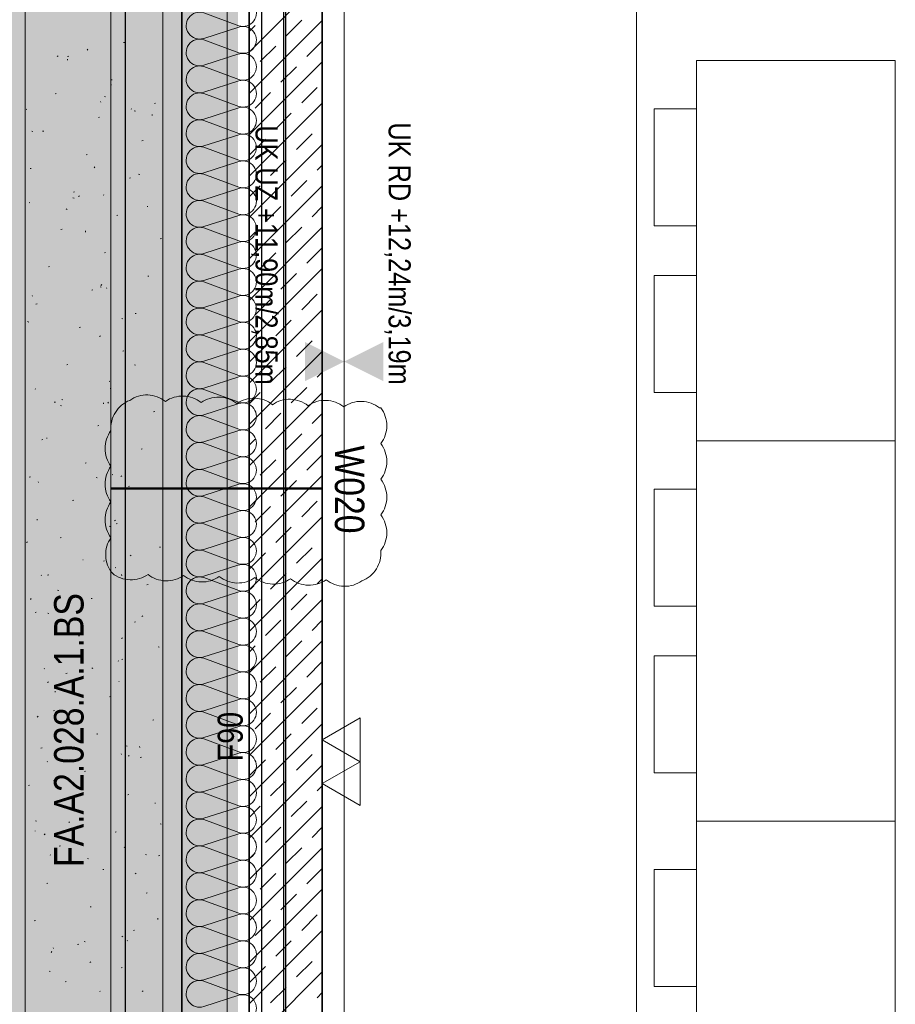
# Model space of a CAD drawing. Extents: x -620 to 300, y 62 to 1112.
# Tile 109 of 235: x -474 to -414, y 449 to 516. Entities that reach past the tile are written whole.
import ezdxf
from ezdxf.lldxf.tags import DXFTag

# ---------------------------------------------------------------- set-up
doc = ezdxf.new("R2010")
doc.units = 0
doc.layers.get('0').update_dxf_attribs({"lineweight": 13})
for name, color, linetype, lineweight, true_color in [('30 -33 Aussenwände- 7 Fassade_ Elemente', 7, 'Continuous', 9, 0x00aacc), ('30 -34 Innenwände- 1 tragend', 7, 'Continuous', 13, 0xdd0806), ('30 -34 Innenwände- 6 Elemente', 7, 'Continuous', 9, 0xff6633), ('30 -35 Decken- 1 Konstruktion-Träger- Stahlbeton', 7, 'Continuous', 13, 0x33aa00), ('30 -36 Dächer- 1 Konstruktion', 7, 'Continuous', 35, 0x6666cc), ('30 -36 Dächer- 3 Dachbeläge', 7, 'Continuous', 15, 0x9999ff), ('30 -36 Dächer- 3 Dachbeläge Gründach', 9, 'Continuous', 9, 0x808080), ('60- 61 allgemeine Ausstattung- 1 Möbel', 9, 'Continuous', 9, 0x808080), ('70 -72 Beschriftung- 1 Beschriftung allgemein', 7, 'Continuous', 9, 0xff6633), ('70 -72 Beschriftung- 2 Beschriftung Bauteile', 7, 'Continuous', 9, 0x9999ff), ('70 -76 Bemaßung- 2 Allgemein', 9, 'Continuous', 5, 0x808080), ('70 -77 Revision- 2 Wolken', 7, 'Continuous', 18, 0x944cff), ('iwb_Layout BA_Markierung', 7, 'Continuous', 9, 0xbadcdc)]:
    doc.layers.add(name, color=color, linetype=linetype, lineweight=lineweight, true_color=true_color)
doc.layers.add('70 -71 Achsen- 1 Gebäudeachsen', color=7, linetype='STRICHPUNKT2-A06CPVE5L0', lineweight=18)
doc.layers.add('70 -75 Raumstempel- 3 Wandstempel', color=7, linetype='Continuous', lineweight=50)
doc.styles.get("Standard").update_dxf_attribs({"font": 'ARIALN.TTF'})
tags = doc.linetypes.add('grob-A06CPVE1L0', pattern=[14, 3, -8, 3]).pattern_tags.tags
tags[8:9] = [DXFTag(74, 4), DXFTag(75, 0), DXFTag(340, '0'), DXFTag(46, 0.0), DXFTag(50, 0.0), DXFTag(44, 0.0), DXFTag(45, 0.0)]
tags[6:7] = [DXFTag(74, 4), DXFTag(75, 0), DXFTag(340, '0'), DXFTag(46, 0.0), DXFTag(50, 0.0), DXFTag(44, 0.0), DXFTag(45, 0.0)]
tags[4:5] = [DXFTag(74, 4), DXFTag(75, 0), DXFTag(340, '0'), DXFTag(46, 0.0), DXFTag(50, 0.0), DXFTag(44, 0.0), DXFTag(45, 0.0)]
tags = doc.linetypes.add('STRICHPUNKT2-A06CPVE5L0', pattern=[12.7, 6.35, -3.175, 0, -3.175]).pattern_tags.tags
tags[10:11] = [DXFTag(74, 4), DXFTag(75, 0), DXFTag(340, '0'), DXFTag(46, 0.0), DXFTag(50, 0.0), DXFTag(44, 0.0), DXFTag(45, 0.0)]
tags[8:9] = [DXFTag(74, 4), DXFTag(75, 0), DXFTag(340, '0'), DXFTag(46, 0.0), DXFTag(50, 0.0), DXFTag(44, 0.0), DXFTag(45, 0.0)]
tags[6:7] = [DXFTag(74, 4), DXFTag(75, 0), DXFTag(340, '0'), DXFTag(46, 0.0), DXFTag(50, 0.0), DXFTag(44, 0.0), DXFTag(45, 0.0)]
tags[4:5] = [DXFTag(74, 4), DXFTag(75, 0), DXFTag(340, '0'), DXFTag(46, 0.0), DXFTag(50, 0.0), DXFTag(44, 0.0), DXFTag(45, 0.0)]

# ---------------------------------------------------------------- blocks, each defined once
blk = doc.blocks.new('Polygon-A06CPVDTL0')
at = {"color": 0, "linetype": 'ByBlock', "lineweight": -2, "ltscale": 0.13}
blk.add_solid([(-458.903, 86.609), (-538.631, 86.396), (-458.736, 1083.814), (-538.631, 1083.814)], dxfattribs=at)
blk = doc.blocks.new('Referenz-A06CPVE6L0')
at = {"layer": '30 -33 Aussenwände- 7 Fassade_ Elemente', "color": 0, "linetype": 'Continuous', "lineweight": 25, "ltscale": 0.25}
for p, q in [((-462.679, 384.453), (-462.679, 549.453)), ((-457.219, 544.953), (-457.219, 388.953)), ((-466.519, 389.453), (-466.519, 544.453)), ((-462.679, 544.453), (-462.679, 389.453))]:
    blk.add_line(p, q, dxfattribs=at)
at = {"layer": '30 -33 Aussenwände- 7 Fassade_ Elemente', "color": 0, "linetype": 'Continuous', "ltscale": 0.13}
for p, q in [((-467.519, 548.053), (-467.519, 385.853)), ((-455.719, 388.953), (-455.719, 544.953)), ((-458.779, 515.511), (-461.179, 516.398)), ((-461.179, 514.65), (-458.779, 515.421)), ((-458.779, 513.673), (-461.179, 514.56)), ((-461.179, 512.811), (-458.779, 513.583)), ((-458.779, 511.834), (-461.179, 512.721)), ((-461.179, 510.973), (-458.779, 511.744)), ((-458.779, 509.996), (-461.179, 510.883)), ((-461.179, 509.134), (-458.779, 509.906)), ((-458.779, 508.157), (-461.179, 509.044)), ((-461.179, 507.296), (-458.779, 508.067)), ((-458.779, 506.319), (-461.179, 507.206)), ((-461.179, 505.457), (-458.779, 506.229)), ((-458.779, 504.48), (-461.179, 505.367)), ((-461.179, 503.619), (-458.779, 504.39)), ((-458.779, 502.642), (-461.179, 503.529)), ((-461.179, 501.78), (-458.779, 502.552)), ((-458.779, 500.803), (-461.179, 501.69)), ((-461.179, 499.942), (-458.779, 500.713)), ((-458.779, 498.964), (-461.179, 499.852)), ((-461.179, 498.103), (-458.779, 498.874)), ((-458.779, 497.126), (-461.179, 498.013)), ((-461.179, 496.265), (-458.779, 497.036)), ((-458.779, 495.287), (-461.179, 496.175)), ((-461.179, 494.426), (-458.779, 495.197)), ((-458.779, 493.449), (-461.179, 494.336)), ((-461.179, 492.588), (-458.779, 493.359)), ((-458.779, 491.61), (-461.179, 492.498)), ((-461.179, 490.749), (-458.779, 491.52)), ((-458.779, 489.772), (-461.179, 490.659)), ((-461.179, 488.911), (-458.779, 489.682)), ((-458.779, 487.933), (-461.179, 488.821)), ((-461.179, 487.072), (-458.779, 487.843)), ((-458.779, 486.095), (-461.179, 486.982)), ((-461.179, 485.233), (-458.779, 486.005)), ((-458.779, 484.256), (-461.179, 485.143)), ((-461.179, 483.395), (-458.779, 484.166)), ((-458.779, 482.418), (-461.179, 483.305)), ((-461.179, 481.556), (-458.779, 482.328)), ((-458.779, 480.579), (-461.179, 481.466)), ((-461.179, 479.718), (-458.779, 480.489)), ((-458.779, 478.741), (-461.179, 479.628)), ((-461.179, 477.879), (-458.779, 478.651)), ((-458.779, 476.902), (-461.179, 477.789)), ((-461.179, 476.041), (-458.779, 476.812)), ((-458.779, 475.064), (-461.179, 475.951)), ((-461.179, 474.202), (-458.779, 474.974)), ((-458.779, 473.225), (-461.179, 474.112)), ((-461.179, 472.364), (-458.779, 473.135)), ((-458.779, 471.387), (-461.179, 472.274)), ((-461.179, 470.525), (-458.779, 471.297)), ((-458.779, 469.548), (-461.179, 470.435)), ((-461.179, 468.687), (-458.779, 469.458)), ((-458.779, 467.709), (-461.179, 468.597)), ((-461.179, 466.848), (-458.779, 467.619)), ((-458.779, 465.871), (-461.179, 466.758)), ((-461.179, 465.01), (-458.779, 465.781)), ((-458.779, 464.032), (-461.179, 464.92)), ((-461.179, 463.171), (-458.779, 463.942)), ((-458.779, 462.194), (-461.179, 463.081)), ((-461.179, 461.333), (-458.779, 462.104)), ((-458.779, 460.355), (-461.179, 461.243)), ((-461.179, 459.494), (-458.779, 460.265)), ((-458.779, 458.517), (-461.179, 459.404)), ((-461.179, 457.656), (-458.779, 458.427)), ((-458.779, 456.678), (-461.179, 457.566)), ((-461.179, 455.817), (-458.779, 456.588)), ((-458.779, 454.84), (-461.179, 455.727)), ((-461.179, 453.978), (-458.779, 454.75)), ((-458.779, 453.001), (-461.179, 453.888)), ((-461.179, 452.14), (-458.779, 452.911)), ((-458.779, 451.163), (-461.179, 452.05)), ((-461.179, 450.301), (-458.779, 451.073)), ((-458.779, 449.324), (-461.179, 450.211)), ((-461.179, 448.463), (-458.779, 449.234))]:
    blk.add_line(p, q, dxfattribs=at)
for centre, major_axis, end_param in [((-458.497, 516.385), (-0.282, -0.874), 3.765224), ((-461.46, 515.524), (0.282, 0.874), 3.764652), ((-458.497, 514.547), (-0.282, -0.874), 3.765224), ((-461.46, 513.686), (0.282, 0.874), 3.764652), ((-458.497, 512.708), (-0.282, -0.874), 3.765224), ((-461.46, 511.847), (0.282, 0.874), 3.764652), ((-458.497, 510.87), (-0.282, -0.874), 3.765224), ((-461.46, 510.009), (0.282, 0.874), 3.764652), ((-458.497, 509.031), (-0.282, -0.874), 3.765224), ((-461.46, 508.17), (0.282, 0.874), 3.764652), ((-458.497, 507.193), (-0.282, -0.874), 3.765224), ((-461.46, 506.332), (0.282, 0.874), 3.764652), ((-458.497, 505.354), (-0.282, -0.874), 3.765224), ((-461.46, 504.493), (0.282, 0.874), 3.764652), ((-458.497, 503.516), (-0.282, -0.874), 3.765224), ((-461.46, 502.654), (0.282, 0.874), 3.764652), ((-458.497, 501.677), (-0.282, -0.874), 3.765224), ((-461.46, 500.816), (0.282, 0.874), 3.764652), ((-458.497, 499.839), (-0.282, -0.874), 3.765224), ((-461.46, 498.977), (0.282, 0.874), 3.764652), ((-458.497, 498), (-0.282, -0.874), 3.765224), ((-461.46, 497.139), (0.282, 0.874), 3.764652), ((-458.497, 496.162), (-0.282, -0.874), 3.765224), ((-461.46, 495.3), (0.282, 0.874), 3.764652), ((-458.497, 494.323), (-0.282, -0.874), 3.765224), ((-461.46, 493.462), (0.282, 0.874), 3.764652), ((-458.497, 492.485), (-0.282, -0.874), 3.765224), ((-461.46, 491.623), (0.282, 0.874), 3.764652), ((-458.497, 490.646), (-0.282, -0.874), 3.765224), ((-461.46, 489.785), (0.282, 0.874), 3.764652), ((-458.497, 488.808), (-0.282, -0.874), 3.765224), ((-461.46, 487.946), (0.282, 0.874), 3.764652), ((-458.497, 486.969), (-0.282, -0.874), 3.765224), ((-461.46, 486.108), (0.282, 0.874), 3.764652), ((-458.497, 485.131), (-0.282, -0.874), 3.765224), ((-461.46, 484.269), (0.282, 0.874), 3.764652), ((-458.497, 483.292), (-0.282, -0.874), 3.765224), ((-461.46, 482.431), (0.282, 0.874), 3.764652), ((-458.497, 481.453), (-0.282, -0.874), 3.765224), ((-461.46, 480.592), (0.282, 0.874), 3.764652), ((-458.497, 479.615), (-0.282, -0.874), 3.765224), ((-461.46, 478.754), (0.282, 0.874), 3.764652), ((-458.497, 477.776), (-0.282, -0.874), 3.765224), ((-461.46, 476.915), (0.282, 0.874), 3.764652), ((-458.497, 475.938), (-0.282, -0.874), 3.765224), ((-461.46, 475.077), (0.282, 0.874), 3.764652), ((-458.497, 474.099), (-0.282, -0.874), 3.765224), ((-461.46, 473.238), (0.282, 0.874), 3.764652), ((-458.497, 472.261), (-0.282, -0.874), 3.765224), ((-461.46, 471.399), (0.282, 0.874), 3.764652), ((-458.497, 470.422), (-0.282, -0.874), 3.765224), ((-461.46, 469.561), (0.282, 0.874), 3.764652), ((-458.497, 468.584), (-0.282, -0.874), 3.765224), ((-461.46, 467.722), (0.282, 0.874), 3.764652), ((-458.497, 466.745), (-0.282, -0.874), 3.765224), ((-461.46, 465.884), (0.282, 0.874), 3.764652), ((-458.497, 464.907), (-0.282, -0.874), 3.765224), ((-461.46, 464.045), (0.282, 0.874), 3.764652), ((-458.497, 463.068), (-0.282, -0.874), 3.765224), ((-461.46, 462.207), (0.282, 0.874), 3.764652), ((-458.497, 461.23), (-0.282, -0.874), 3.765224), ((-461.46, 460.368), (0.282, 0.874), 3.764652), ((-458.497, 459.391), (-0.282, -0.874), 3.765224), ((-461.46, 458.53), (0.282, 0.874), 3.764652), ((-458.497, 457.553), (-0.282, -0.874), 3.765224), ((-461.46, 456.691), (0.282, 0.874), 3.764652), ((-458.497, 455.714), (-0.282, -0.874), 3.765224), ((-461.46, 454.853), (0.282, 0.874), 3.764652), ((-458.497, 453.876), (-0.282, -0.874), 3.765224), ((-461.46, 453.014), (0.282, 0.874), 3.764652), ((-458.497, 452.037), (-0.282, -0.874), 3.765224), ((-461.46, 451.176), (0.282, 0.874), 3.764652), ((-458.497, 450.198), (-0.282, -0.874), 3.765224), ((-461.46, 449.337), (0.282, 0.874), 3.764652), ((-458.497, 448.36), (-0.282, -0.874), 3.765224)]:
    blk.add_ellipse(centre, major_axis=major_axis, ratio=1, start_param=0, end_param=end_param, dxfattribs=at)
at = {"layer": '30 -34 Innenwände- 1 tragend', "color": 0, "lineweight": 35}
for p, q in [((-458.079, 545.453), (-458.079, 388.453)), ((-453.079, 545.453), (-453.079, 388.453))]:
    blk.add_line(p, q, dxfattribs=at)
at = {"layer": '30 -34 Innenwände- 1 tragend', "color": 0, "linetype": 'Continuous', "lineweight": -2, "ltscale": 0.13}
for p, q in [((-458.079, 545.453), (-458.079, 388.453)), ((-453.079, 545.453), (-453.079, 388.453))]:
    blk.add_line(p, q, dxfattribs=at)
at = {"layer": '30 -34 Innenwände- 1 tragend', "color": 0, "lineweight": 9}
for p, q in [((-458.079, 513.712), (-453.079, 518.712)), ((-458.079, 513.712), (-453.079, 518.712)), ((-458.079, 510.884), (-453.079, 515.884)), ((-458.079, 510.884), (-453.079, 515.884)), ((-455.543, 514.834), (-454.482, 515.894)), ((-455.543, 514.834), (-454.482, 515.894)), ((-458.079, 515.126), (-457.664, 515.541)), ((-458.079, 515.126), (-457.664, 515.541)), ((-454.129, 513.419), (-453.079, 514.469)), ((-454.129, 513.419), (-453.079, 514.469)), ((-457.311, 513.066), (-456.25, 514.127)), ((-457.311, 513.066), (-456.25, 514.127)), ((-458.079, 508.055), (-453.079, 513.055)), ((-458.079, 508.055), (-453.079, 513.055)), ((-458.079, 512.298), (-458.018, 512.359)), ((-458.079, 512.298), (-458.018, 512.359)), ((-455.896, 511.652), (-454.836, 512.712)), ((-455.896, 511.652), (-454.836, 512.712)), ((-457.664, 509.884), (-456.603, 510.945)), ((-457.664, 509.884), (-456.603, 510.945)), ((-454.482, 510.237), (-453.421, 511.298)), ((-454.482, 510.237), (-453.421, 511.298)), ((-458.079, 505.227), (-453.079, 510.227)), ((-458.079, 505.227), (-453.079, 510.227)), ((-456.25, 508.47), (-455.189, 509.53)), ((-456.25, 508.47), (-455.189, 509.53)), ((-458.018, 506.702), (-456.957, 507.763)), ((-458.018, 506.702), (-456.957, 507.763)), ((-454.836, 507.056), (-453.775, 508.116)), ((-454.836, 507.056), (-453.775, 508.116)), ((-458.079, 502.398), (-453.079, 507.398)), ((-458.079, 502.398), (-453.079, 507.398)), ((-456.603, 505.288), (-455.543, 506.348)), ((-456.603, 505.288), (-455.543, 506.348)), ((-453.421, 505.641), (-453.079, 505.984)), ((-453.421, 505.641), (-453.079, 505.984)), ((-455.189, 503.874), (-454.129, 504.934)), ((-455.189, 503.874), (-454.129, 504.934)), ((-458.079, 503.813), (-457.311, 504.581)), ((-458.079, 503.813), (-457.311, 504.581)), ((-458.079, 499.57), (-453.079, 504.57)), ((-458.079, 499.57), (-453.079, 504.57)), ((-456.957, 502.106), (-455.896, 503.166)), ((-456.957, 502.106), (-455.896, 503.166)), ((-453.775, 502.459), (-453.079, 503.156)), ((-453.775, 502.459), (-453.079, 503.156)), ((-458.079, 496.742), (-453.079, 501.742)), ((-458.079, 496.742), (-453.079, 501.742)), ((-455.543, 500.692), (-454.482, 501.752)), ((-455.543, 500.692), (-454.482, 501.752)), ((-458.079, 500.984), (-457.664, 501.399)), ((-458.079, 500.984), (-457.664, 501.399)), ((-454.129, 499.277), (-453.079, 500.327)), ((-454.129, 499.277), (-453.079, 500.327)), ((-457.311, 498.924), (-456.25, 499.984)), ((-457.311, 498.924), (-456.25, 499.984)), ((-458.079, 493.913), (-453.079, 498.913)), ((-458.079, 493.913), (-453.079, 498.913)), ((-458.079, 498.156), (-458.018, 498.217)), ((-458.079, 498.156), (-458.018, 498.217)), ((-455.896, 497.51), (-454.836, 498.57)), ((-455.896, 497.51), (-454.836, 498.57)), ((-457.664, 495.742), (-456.603, 496.802)), ((-457.664, 495.742), (-456.603, 496.802)), ((-454.482, 496.095), (-453.421, 497.156)), ((-454.482, 496.095), (-453.421, 497.156)), ((-458.079, 491.085), (-453.079, 496.085)), ((-458.079, 491.085), (-453.079, 496.085)), ((-456.25, 494.328), (-455.189, 495.388)), ((-456.25, 494.328), (-455.189, 495.388)), ((-458.018, 492.56), (-456.957, 493.62)), ((-458.018, 492.56), (-456.957, 493.62)), ((-454.836, 492.913), (-453.775, 493.974)), ((-454.836, 492.913), (-453.775, 493.974)), ((-458.079, 488.256), (-453.079, 493.256)), ((-458.079, 488.256), (-453.079, 493.256)), ((-456.603, 491.146), (-455.543, 492.206)), ((-456.603, 491.146), (-455.543, 492.206)), ((-453.421, 491.499), (-453.079, 491.842)), ((-453.421, 491.499), (-453.079, 491.842)), ((-455.189, 489.731), (-454.129, 490.792)), ((-455.189, 489.731), (-454.129, 490.792)), ((-458.079, 489.671), (-457.311, 490.439)), ((-458.079, 489.671), (-457.311, 490.439)), ((-458.079, 485.428), (-453.079, 490.428)), ((-458.079, 485.428), (-453.079, 490.428)), ((-456.957, 487.964), (-455.896, 489.024)), ((-456.957, 487.964), (-455.896, 489.024)), ((-453.775, 488.317), (-453.079, 489.014)), ((-453.775, 488.317), (-453.079, 489.014)), ((-458.079, 482.599), (-453.079, 487.599)), ((-458.079, 482.599), (-453.079, 487.599)), ((-455.543, 486.549), (-454.482, 487.61)), ((-455.543, 486.549), (-454.482, 487.61)), ((-458.079, 486.842), (-457.664, 487.257)), ((-458.079, 486.842), (-457.664, 487.257)), ((-454.129, 485.135), (-453.079, 486.185)), ((-454.129, 485.135), (-453.079, 486.185)), ((-457.311, 484.782), (-456.25, 485.842)), ((-457.311, 484.782), (-456.25, 485.842)), ((-458.079, 479.771), (-453.079, 484.771)), ((-458.079, 479.771), (-453.079, 484.771)), ((-458.079, 484.014), (-458.018, 484.075)), ((-458.079, 484.014), (-458.018, 484.075)), ((-455.896, 483.367), (-454.836, 484.428)), ((-455.896, 483.367), (-454.836, 484.428)), ((-457.664, 481.6), (-456.603, 482.66)), ((-457.664, 481.6), (-456.603, 482.66)), ((-454.482, 481.953), (-453.421, 483.014)), ((-454.482, 481.953), (-453.421, 483.014)), ((-458.079, 476.943), (-453.079, 481.943)), ((-458.079, 476.943), (-453.079, 481.943)), ((-456.25, 480.185), (-455.189, 481.246)), ((-456.25, 480.185), (-455.189, 481.246)), ((-458.018, 478.418), (-456.957, 479.478)), ((-458.018, 478.418), (-456.957, 479.478)), ((-454.836, 478.771), (-453.775, 479.832)), ((-454.836, 478.771), (-453.775, 479.832)), ((-458.079, 474.114), (-453.079, 479.114)), ((-458.079, 474.114), (-453.079, 479.114)), ((-456.603, 477.003), (-455.543, 478.064)), ((-456.603, 477.003), (-455.543, 478.064)), ((-453.421, 477.357), (-453.079, 477.7)), ((-453.421, 477.357), (-453.079, 477.7)), ((-455.189, 475.589), (-454.129, 476.65)), ((-455.189, 475.589), (-454.129, 476.65)), ((-458.079, 475.528), (-457.311, 476.296)), ((-458.079, 475.528), (-457.311, 476.296)), ((-458.079, 471.286), (-453.079, 476.286)), ((-458.079, 471.286), (-453.079, 476.286)), ((-456.957, 473.821), (-455.896, 474.882)), ((-456.957, 473.821), (-455.896, 474.882)), ((-453.775, 474.175), (-453.079, 474.872)), ((-453.775, 474.175), (-453.079, 474.872)), ((-458.079, 468.457), (-453.079, 473.457)), ((-458.079, 468.457), (-453.079, 473.457)), ((-455.543, 472.407), (-454.482, 473.468)), ((-455.543, 472.407), (-454.482, 473.468)), ((-458.079, 472.7), (-457.664, 473.114)), ((-458.079, 472.7), (-457.664, 473.114)), ((-454.129, 470.993), (-453.079, 472.043)), ((-454.129, 470.993), (-453.079, 472.043)), ((-457.311, 470.64), (-456.25, 471.7)), ((-457.311, 470.64), (-456.25, 471.7)), ((-458.079, 465.629), (-453.079, 470.629)), ((-458.079, 465.629), (-453.079, 470.629)), ((-458.079, 469.872), (-458.018, 469.932)), ((-458.079, 469.872), (-458.018, 469.932)), ((-455.896, 469.225), (-454.836, 470.286)), ((-455.896, 469.225), (-454.836, 470.286)), ((-457.664, 467.458), (-456.603, 468.518)), ((-457.664, 467.458), (-456.603, 468.518)), ((-454.482, 467.811), (-453.421, 468.872)), ((-454.482, 467.811), (-453.421, 468.872)), ((-458.079, 462.801), (-453.079, 467.801)), ((-458.079, 462.801), (-453.079, 467.801)), ((-456.25, 466.043), (-455.189, 467.104)), ((-456.25, 466.043), (-455.189, 467.104)), ((-458.018, 464.276), (-456.957, 465.336)), ((-458.018, 464.276), (-456.957, 465.336)), ((-454.836, 464.629), (-453.775, 465.69)), ((-454.836, 464.629), (-453.775, 465.69)), ((-458.079, 459.972), (-453.079, 464.972)), ((-458.079, 459.972), (-453.079, 464.972)), ((-456.603, 462.861), (-455.543, 463.922)), ((-456.603, 462.861), (-455.543, 463.922)), ((-453.421, 463.215), (-453.079, 463.558)), ((-453.421, 463.215), (-453.079, 463.558)), ((-455.189, 461.447), (-454.129, 462.508)), ((-455.189, 461.447), (-454.129, 462.508)), ((-458.079, 461.386), (-457.311, 462.154)), ((-458.079, 461.386), (-457.311, 462.154)), ((-458.079, 457.144), (-453.079, 462.144)), ((-458.079, 457.144), (-453.079, 462.144)), ((-456.957, 459.679), (-455.896, 460.74)), ((-456.957, 459.679), (-455.896, 460.74)), ((-453.775, 460.033), (-453.079, 460.729)), ((-453.775, 460.033), (-453.079, 460.729)), ((-458.079, 454.315), (-453.079, 459.315)), ((-458.079, 454.315), (-453.079, 459.315)), ((-455.543, 458.265), (-454.482, 459.326)), ((-455.543, 458.265), (-454.482, 459.326)), ((-458.079, 458.558), (-457.664, 458.972)), ((-458.079, 458.558), (-457.664, 458.972)), ((-454.129, 456.851), (-453.079, 457.901)), ((-454.129, 456.851), (-453.079, 457.901)), ((-457.311, 456.497), (-456.25, 457.558)), ((-457.311, 456.497), (-456.25, 457.558)), ((-458.079, 451.487), (-453.079, 456.487)), ((-458.079, 451.487), (-453.079, 456.487)), ((-458.079, 455.729), (-458.018, 455.79)), ((-458.079, 455.729), (-458.018, 455.79)), ((-455.896, 455.083), (-454.836, 456.144)), ((-455.896, 455.083), (-454.836, 456.144)), ((-457.664, 453.315), (-456.603, 454.376)), ((-457.664, 453.315), (-456.603, 454.376)), ((-454.482, 453.669), (-453.421, 454.73)), ((-454.482, 453.669), (-453.421, 454.73)), ((-458.079, 448.658), (-453.079, 453.658)), ((-458.079, 448.658), (-453.079, 453.658)), ((-456.25, 451.901), (-455.189, 452.962)), ((-456.25, 451.901), (-455.189, 452.962)), ((-458.018, 450.133), (-456.957, 451.194)), ((-458.018, 450.133), (-456.957, 451.194)), ((-454.836, 450.487), (-453.775, 451.548)), ((-454.836, 450.487), (-453.775, 451.548)), ((-458.079, 445.83), (-453.079, 450.83)), ((-458.079, 445.83), (-453.079, 450.83)), ((-456.603, 448.719), (-455.543, 449.78)), ((-456.603, 448.719), (-455.543, 449.78)), ((-453.421, 449.073), (-453.079, 449.416)), ((-453.421, 449.073), (-453.079, 449.416))]:
    blk.add_line(p, q, dxfattribs=at)
at = {"layer": '30 -34 Innenwände- 6 Elemente', "color": 0, "linetype": 'grob-A06CPVE1L0', "ltscale": 0.13}
blk.add_line((-431.579, 1007.253), (-431.579, 388.453), dxfattribs=at)
at = {"layer": '30 -35 Decken- 1 Konstruktion-Träger- Stahlbeton', "color": 0, "linetype": 'grob-A06CPVE1L0', "lineweight": -2, "ltscale": 0.13}
for p, q in [((-459.579, 388.453), (-459.579, 770.453)), ((-451.579, 388.453), (-451.579, 770.453))]:
    blk.add_line(p, q, dxfattribs=at)
at = {"layer": '30 -36 Dächer- 1 Konstruktion', "color": 0, "linetype": 'Continuous', "ltscale": 0.35}
blk.add_line((-455.579, 384.453), (-455.579, 770.453), dxfattribs=at)
at = {"layer": '30 -36 Dächer- 1 Konstruktion', "color": 0, "lineweight": 25}
for p, q in [((-455.579, 770.453), (-455.579, 384.453)), ((-455.579, 384.453), (-455.579, 770.453)), ((-455.579, 384.453), (-455.579, 770.453))]:
    blk.add_line(p, q, dxfattribs=at)
at = {"layer": '30 -36 Dächer- 1 Konstruktion', "color": 0, "lineweight": 5}
for p, q in [((-455.579, 770.453), (-455.579, 384.453)), ((-455.579, 384.453), (-455.579, 770.453)), ((-455.579, 384.453), (-455.579, 770.453))]:
    blk.add_line(p, q, dxfattribs=at)
at = {"layer": '30 -36 Dächer- 1 Konstruktion', "color": 0, "lineweight": -2}
for p, q in [((-455.579, 770.453), (-455.579, 384.453)), ((-455.579, 384.453), (-455.579, 770.453)), ((-455.579, 384.453), (-455.579, 770.453))]:
    blk.add_line(p, q, dxfattribs=at)
at = {"layer": '30 -36 Dächer- 1 Konstruktion', "color": 0}
blk.add_line((-455.579, 384.453), (-455.579, 770.453), dxfattribs=at)
at = {"layer": '30 -36 Dächer- 3 Dachbeläge', "color": 0, "lineweight": 9}
for p, q in [((-463.979, 763.653), (-463.979, 376.053)), ((-473.379, 223.253), (-473.379, 754.053)), ((-473.379, 515.026), (-473.369, 515.029)), ((-466.66, 514.36), (-466.584, 514.38)), ((-469.093, 513.908), (-469.15, 513.854)), ((-471.123, 513.447), (-471.188, 513.402)), ((-470.49, 513.16), (-470.498, 513.23)), ((-470.481, 513.408), (-470.404, 513.427)), ((-467.516, 511.806), (-467.439, 511.825)), ((-471.336, 510.854), (-471.259, 510.873)), ((-467.513, 511.472), (-467.477, 511.469)), ((-468.217, 510.301), (-468.243, 510.33)), ((-467.968, 510.689), (-467.895, 510.659)), ((-464.551, 510.205), (-464.475, 510.224)), ((-473.282, 509.781), (-473.308, 509.811)), ((-466.133, 509.837), (-466.12, 509.804)), ((-465.926, 509.69), (-465.851, 509.667)), ((-468.371, 509.252), (-468.295, 509.271)), ((-464.707, 509.375), (-464.714, 509.446)), ((-472.931, 508.314), (-472.858, 508.284)), ((-472.191, 508.3), (-472.115, 508.319)), ((-465.406, 507.651), (-465.33, 507.67)), ((-469.226, 506.698), (-469.15, 506.717)), ((-473.046, 505.746), (-472.97, 505.765)), ((-468.622, 505.862), (-468.68, 505.808)), ((-466.261, 505.097), (-466.185, 505.116)), ((-465.63, 505.364), (-465.557, 505.335)), ((-470.082, 504.144), (-470.005, 504.163)), ((-470.119, 503.743), (-470.044, 503.72)), ((-469.678, 503.879), (-469.742, 503.834)), ((-468.013, 503.93), (-468.039, 503.959)), ((-473.078, 503.41), (-473.104, 503.44)), ((-470.593, 502.989), (-470.52, 502.96)), ((-465.045, 503.16), (-465.01, 503.158)), ((-467.117, 502.543), (-467.04, 502.562)), ((-470.937, 501.59), (-470.86, 501.609)), ((-469.256, 501.414), (-469.263, 501.484)), ((-464.152, 500.941), (-464.076, 500.96)), ((-467.972, 499.989), (-467.896, 500.008)), ((-471.792, 499.036), (-471.716, 499.055)), ((-465.007, 498.387), (-464.931, 498.406)), ((-468.827, 497.435), (-468.751, 497.454)), ((-468.255, 497.665), (-468.182, 497.635)), ((-468.152, 497.817), (-468.209, 497.763)), ((-467.809, 497.559), (-467.835, 497.588)), ((-472.874, 497.039), (-472.9, 497.069)), ((-472.647, 496.482), (-472.571, 496.501)), ((-466.783, 495.494), (-466.707, 495.471)), ((-465.862, 495.833), (-465.786, 495.852)), ((-473.218, 495.29), (-473.145, 495.26)), ((-469.683, 494.881), (-469.606, 494.9)), ((-468.233, 494.312), (-468.297, 494.267)), ((-466.718, 493.279), (-466.641, 493.298)), ((-470.538, 492.327), (-470.461, 492.346)), ((-465.918, 492.34), (-465.845, 492.31)), ((-472.67, 490.668), (-472.697, 490.698)), ((-467.605, 491.188), (-467.632, 491.217)), ((-467.573, 490.725), (-467.497, 490.744)), ((-471.393, 489.772), (-471.317, 489.792)), ((-470.976, 489.548), (-470.901, 489.525)), ((-470.881, 489.965), (-470.808, 489.935)), ((-468.021, 489.667), (-468.028, 489.738)), ((-467.681, 489.771), (-467.739, 489.718)), ((-464.608, 489.123), (-464.532, 489.142)), ((-468.428, 488.171), (-468.352, 488.19)), ((-471.921, 487.316), (-471.886, 487.314)), ((-472.248, 487.218), (-472.172, 487.237)), ((-465.463, 486.569), (-465.387, 486.588)), ((-469.284, 485.617), (-469.207, 485.636)), ((-473.104, 484.664), (-473.027, 484.683)), ((-468.543, 484.64), (-468.47, 484.611)), ((-467.401, 484.817), (-467.428, 484.846)), ((-466.787, 484.745), (-466.852, 484.7)), ((-472.466, 484.297), (-472.493, 484.327)), ((-466.319, 484.015), (-466.242, 484.034)), ((-470.139, 483.063), (-470.062, 483.082)), ((-472.57, 481.706), (-472.577, 481.776)), ((-467.639, 481.299), (-467.564, 481.276)), ((-467.211, 481.726), (-467.268, 481.672)), ((-467.174, 481.461), (-467.098, 481.48)), ((-473.237, 480.228), (-473.302, 480.183)), ((-470.994, 480.509), (-470.918, 480.528)), ((-466.205, 479.315), (-466.132, 479.286)), ((-464.209, 479.86), (-464.133, 479.879)), ((-469.453, 479.004), (-469.418, 479.002)), ((-468.029, 478.907), (-467.953, 478.926)), ((-472.263, 477.926), (-472.289, 477.956)), ((-471.849, 477.955), (-471.773, 477.974)), ((-467.198, 478.446), (-467.224, 478.475)), ((-466.786, 477.921), (-466.794, 477.991)), ((-465.064, 477.306), (-464.988, 477.325)), ((-471.168, 476.94), (-471.095, 476.911)), ((-472.97, 476.356), (-473.027, 476.302)), ((-468.884, 476.353), (-468.808, 476.372)), ((-472.705, 475.401), (-472.628, 475.42)), ((-471.833, 475.352), (-471.757, 475.329)), ((-465.92, 474.752), (-465.843, 474.771)), ((-465.342, 475.177), (-465.406, 475.132)), ((-469.74, 473.799), (-469.663, 473.818)), ((-466.74, 473.68), (-466.798, 473.627)), ((-464.303, 473.05), (-464.227, 473.027)), ((-466.994, 472.075), (-467.02, 472.104)), ((-466.775, 472.197), (-466.699, 472.217)), ((-472.059, 471.555), (-472.085, 471.585)), ((-470.595, 471.245), (-470.519, 471.264)), ((-468.831, 471.616), (-468.758, 471.586)), ((-471.792, 470.661), (-471.856, 470.616)), ((-466.986, 470.692), (-466.95, 470.69)), ((-471.335, 469.959), (-471.342, 470.03)), ((-467.63, 469.643), (-467.554, 469.662)), ((-471.45, 468.691), (-471.374, 468.71)), ((-472.499, 468.31), (-472.557, 468.257)), ((-464.665, 468.042), (-464.589, 468.061)), ((-468.496, 467.103), (-468.421, 467.08)), ((-468.485, 467.089), (-468.409, 467.108)), ((-472.306, 466.137), (-472.229, 466.156)), ((-466.493, 466.291), (-466.42, 466.262)), ((-465.552, 466.175), (-465.559, 466.245)), ((-471.855, 465.184), (-471.881, 465.214)), ((-466.79, 465.704), (-466.816, 465.733)), ((-466.27, 465.635), (-466.327, 465.581)), ((-465.521, 465.488), (-465.444, 465.507)), ((-469.341, 464.535), (-469.264, 464.554)), ((-471.456, 463.916), (-471.383, 463.887)), ((-473.161, 463.583), (-473.084, 463.602)), ((-466.376, 462.934), (-466.3, 462.953)), ((-470.196, 461.981), (-470.12, 462)), ((-464.518, 462.381), (-464.483, 462.378)), ((-472.689, 461.157), (-472.614, 461.134)), ((-470.347, 461.094), (-470.411, 461.049)), ((-472.705, 460.479), (-472.692, 460.446)), ((-467.231, 460.38), (-467.155, 460.399)), ((-464.155, 460.966), (-464.082, 460.937)), ((-472.029, 460.265), (-472.086, 460.211)), ((-471.051, 459.427), (-470.975, 459.446)), ((-466.586, 459.333), (-466.613, 459.362)), ((-471.651, 458.813), (-471.678, 458.843)), ((-469.118, 458.591), (-469.045, 458.562)), ((-465.159, 458.855), (-465.084, 458.832)), ((-464.266, 458.778), (-464.19, 458.797)), ((-470.1, 458.213), (-470.108, 458.283)), ((-468.086, 457.826), (-468.01, 457.845)), ((-465.799, 457.59), (-465.857, 457.536)), ((-471.907, 456.873), (-471.83, 456.892)), ((-465.122, 456.224), (-465.045, 456.243)), ((-468.942, 455.272), (-468.865, 455.291)), ((-472.762, 454.319), (-472.685, 454.338)), ((-464.317, 454.428), (-464.325, 454.499)), ((-465.977, 453.67), (-465.901, 453.689)), ((-466.781, 453.267), (-466.708, 453.237)), ((-466.382, 452.962), (-466.409, 452.991)), ((-471.447, 452.442), (-471.474, 452.472)), ((-469.797, 452.718), (-469.721, 452.737)), ((-469.352, 452.908), (-469.277, 452.885)), ((-471.558, 452.219), (-471.616, 452.166)), ((-468.901, 451.526), (-468.966, 451.481)), ((-466.832, 451.116), (-466.756, 451.135)), ((-471.744, 450.892), (-471.671, 450.862)), ((-470.652, 450.164), (-470.576, 450.183)), ((-468.281, 449.528), (-468.267, 449.495)), ((-465.329, 449.544), (-465.386, 449.49))]:
    blk.add_line(p, q, dxfattribs=at)
at = {"layer": '30 -36 Dächer- 3 Dachbeläge Gründach', "color": 0, "linetype": 'Continuous', "ltscale": 0.13}
blk.add_line((-473.379, 376.053), (-473.379, 760.453), dxfattribs=at)
at = {"layer": '60- 61 allgemeine Ausstattung- 1 Möbel', "color": 0, "linetype": 'Continuous', "ltscale": 0.13}
for p, q in [((-427.496, 487.136), (-427.496, 513.136)), ((-427.496, 513.136), (-413.896, 513.136)), ((-413.896, 513.136), (-413.896, 487.136)), ((-430.377, 509.831), (-427.496, 509.831)), ((-430.377, 501.831), (-430.377, 509.831)), ((-427.496, 509.831), (-427.496, 501.831)), ((-427.496, 501.831), (-430.377, 501.831)), ((-430.377, 498.441), (-427.496, 498.441)), ((-430.377, 490.441), (-430.377, 498.441)), ((-427.496, 498.441), (-427.496, 490.441)), ((-427.496, 490.441), (-430.377, 490.441)), ((-413.896, 487.136), (-427.496, 487.136)), ((-427.496, 461.136), (-427.496, 487.136)), ((-427.496, 487.136), (-413.896, 487.136)), ((-413.896, 487.136), (-413.896, 461.136)), ((-430.377, 483.831), (-427.496, 483.831)), ((-430.377, 475.831), (-430.377, 483.831)), ((-427.496, 483.831), (-427.496, 475.831)), ((-427.496, 475.831), (-430.377, 475.831)), ((-430.377, 472.441), (-427.496, 472.441)), ((-430.377, 464.441), (-430.377, 472.441)), ((-427.496, 472.441), (-427.496, 464.441)), ((-427.496, 464.441), (-430.377, 464.441)), ((-427.496, 435.136), (-427.496, 461.136)), ((-427.496, 461.136), (-413.896, 461.136)), ((-413.896, 461.136), (-427.496, 461.136)), ((-413.896, 461.136), (-413.896, 435.136)), ((-430.377, 457.831), (-427.496, 457.831)), ((-430.377, 449.831), (-430.377, 457.831)), ((-427.496, 457.831), (-427.496, 449.831)), ((-427.496, 449.831), (-430.377, 449.831))]:
    blk.add_line(p, q, dxfattribs=at)
at = {"layer": '70 -71 Achsen- 1 Gebäudeachsen', "color": 0, "linetype": 'STRICHPUNKT2-A06CPVE5L0', "ltscale": 0.18}
blk.add_line((-455.579, 1084.393), (-455.579, 84.953), dxfattribs=at)
at = {"layer": '70 -72 Beschriftung- 2 Beschriftung Bauteile', "color": 0}
for p, q in [((-453.079, 466.703), (-450.48, 468.203)), ((-450.48, 468.203), (-450.48, 465.203)), ((-450.48, 465.203), (-453.079, 466.703)), ((-453.079, 463.703), (-450.48, 465.203)), ((-450.48, 465.203), (-450.48, 462.203)), ((-450.48, 462.203), (-453.079, 463.703))]:
    blk.add_line(p, q, dxfattribs=at)
at = {"layer": '70 -75 Raumstempel- 3 Wandstempel', "color": 0, "linetype": 'Continuous', "ltscale": 0.5}
blk.add_line((-453.079, 483.887), (-467.519, 483.887), dxfattribs=at)
at = {"layer": '70 -76 Bemaßung- 2 Allgemein', "color": 0, "lineweight": 0}
for points in [[(-454.249, 491.221), (-451.579, 492.553), (-454.247, 493.892)], [(-448.908, 491.221), (-451.579, 492.553), (-448.91, 493.892)]]:
    blk.add_solid(points, dxfattribs=at)
at = {"layer": '70 -77 Revision- 2 Wolken', "color": 0, "linetype": 'Continuous', "ltscale": 0.18}
for centre, major_axis in [((-465.061, 488.244), (0.061, 2.031)), ((-465.061, 488.244), (1.268, 1.588)), ((-462.624, 488.171), (0.061, 2.031)), ((-462.624, 488.171), (1.268, 1.588)), ((-460.186, 488.097), (0.061, 2.031)), ((-460.186, 488.097), (1.268, 1.588)), ((-457.749, 488.023), (0.061, 2.031)), ((-457.749, 488.023), (1.268, 1.588)), ((-465.495, 488.012), (-0.736, 1.894)), ((-455.312, 487.949), (0.061, 2.031)), ((-455.312, 487.949), (1.268, 1.588)), ((-452.875, 487.876), (0.061, 2.031)), ((-452.875, 487.876), (1.268, 1.588)), ((-450.437, 487.802), (0.061, 2.031)), ((-450.437, 487.802), (1.268, 1.588)), ((-449.121, 489.321), (0.0025, 0.0842)), ((-449.121, 489.321), (0.0525, 0.0658)), ((-450.694, 488.168), (2.032, 0)), ((-465.495, 488.012), (-1.725, 1.074)), ((-450.694, 488.168), (1.626, -1.219)), ((-465.894, 486.616), (-1.625, 1.22)), ((-450.694, 485.729), (2.032, 0)), ((-465.894, 486.616), (-2.032, 0.001)), ((-465.895, 484.178), (-1.625, 1.22)), ((-450.694, 485.729), (1.626, -1.219)), ((-465.895, 484.178), (-2.032, 0.001)), ((-450.694, 483.291), (2.032, 0)), ((-450.694, 483.291), (1.626, -1.219)), ((-465.895, 481.739), (-1.625, 1.22)), ((-450.694, 480.853), (2.032, 0)), ((-465.895, 481.739), (-2.032, 0.001)), ((-450.694, 480.853), (1.626, -1.219)), ((-465.849, 479.367), (-1.672, 1.154)), ((-465.849, 479.367), (-2.03, -0.08)), ((-451.093, 479.464), (1.721, -1.08)), ((-466.157, 479.672), (-1.268, -1.588)), ((-466.157, 479.672), (-0.061, -2.031)), ((-463.72, 479.598), (-1.268, -1.588)), ((-463.72, 479.598), (-0.061, -2.031)), ((-461.283, 479.525), (-1.268, -1.588)), ((-451.093, 479.464), (0.729, -1.897)), ((-461.283, 479.525), (-0.061, -2.031)), ((-458.845, 479.451), (-1.268, -1.588)), ((-458.845, 479.451), (-0.061, -2.031)), ((-456.408, 479.377), (-1.268, -1.588)), ((-456.408, 479.377), (-0.061, -2.031)), ((-453.971, 479.303), (-1.268, -1.588)), ((-453.971, 479.303), (-0.061, -2.031)), ((-451.534, 479.229), (-1.268, -1.588)), ((-451.534, 479.229), (-0.061, -2.031))]:
    blk.add_ellipse(centre, major_axis=major_axis, ratio=1, start_param=0, end_param=0.643501, dxfattribs=at)
at = {"layer": '70 -72 Beschriftung- 1 Beschriftung allgemein', "color": 0, "linetype": 'Continuous', "ltscale": 0.13, "insert": (-471.409, 458.008), "char_height": 2.01377, "attachment_point": 1, "rotation": 90}
blk.add_mtext('{\\fArial Narrow;FA.A2.028.A.1.BS}', dxfattribs=at)
at = {"layer": '70 -75 Raumstempel- 3 Wandstempel', "color": 0, "linetype": 'Continuous', "ltscale": 0.5, "attachment_point": 1}
for s, insert, char_height, rotation in [('{\\fArial Narrow;W020}', (-450.196, 486.829), 2.01377, 270), ('{\\fArial Narrow;F90}', (-460.222, 465.232), 1.71171, 90)]:
    blk.add_mtext(s, dxfattribs=dict(at, insert=insert, char_height=char_height, rotation=rotation))
at = {"layer": '70 -76 Bemaßung- 2 Allgemein', "color": 0, "linetype": 'Continuous', "ltscale": 0.13, "char_height": 1.51033, "attachment_point": 1, "rotation": 270}
for s, insert in [('{\\fArial Narrow;UK UZ +11,90m/2,85m}', (-456.129, 508.714)), ('{\\fArial Narrow;UK RD +12,24m/3,19m}', (-447.028, 508.906))]:
    blk.add_mtext(s, dxfattribs=dict(at, insert=insert))

msp = doc.modelspace()

# ---------------------------------------------------------------- block references
at = {"color": 8, "lineweight": 13, "ltscale": 0.13, "true_color": 0x808080}
msp.add_blockref('Referenz-A06CPVE6L0', (0, 0), dxfattribs=at)
at = {"layer": 'iwb_Layout BA_Markierung', "ltscale": 0.13}
msp.add_blockref('Polygon-A06CPVDTL0', (0, 0), dxfattribs=at)

doc.saveas('drawing.dxf')
